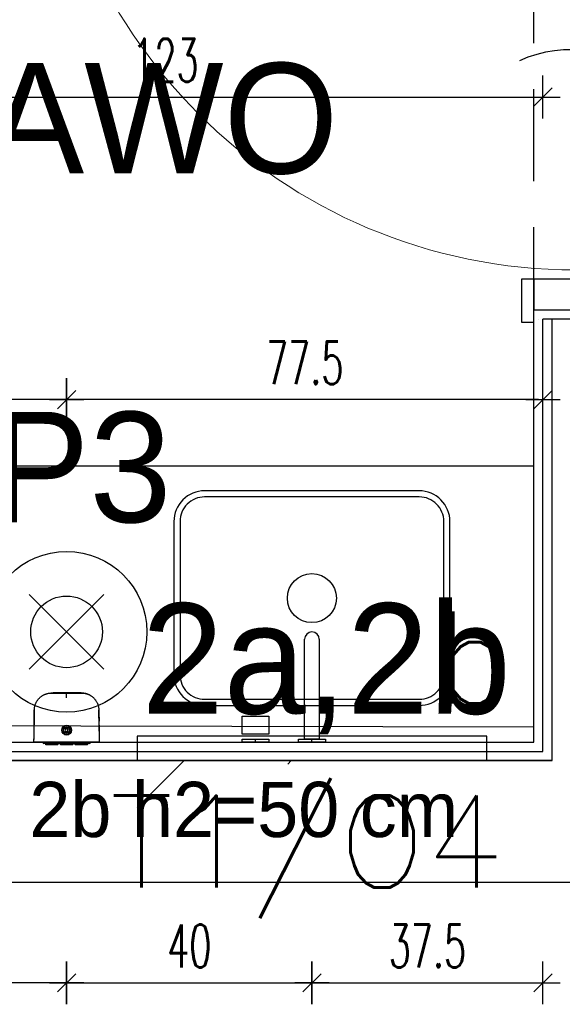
# Model space of a CAD drawing. Header units: centimetres. Extents: x -15121 to 30567, y -60641 to 0.
# Tile 216 of 256: x 10648 to 10736, y -25491 to -25331. Entities that reach past the tile are written whole.
import ezdxf
from ezdxf.enums import TextEntityAlignment as Align

# ---------------------------------------------------------------- set-up
doc = ezdxf.new("R2010")
doc.units = ezdxf.units.CM
doc.header["$LTSCALE"] = 60
doc.linetypes.add('( Dashed )', pattern=[0.75, 0.5, -0.25])
for name, color, linetype in [('A-----SZ', 8, 'Continuous'), ('AIKA lampy i wyłaczniki2', 150, 'Continuous'), ('AIKA lampy sanitariaty', 3, 'Continuous'), ('AIKA sanitariaty', 7, 'Continuous'), ('AIKA TYNK', 5, 'Continuous'), ('AIKA widoki wymiarowanie', 7, 'Continuous'), ('AIKA widokowe', 7, 'Continuous'), ('AIKA wymiarowanie gnaizdka rzut lobby', 7, 'Continuous'), ('AIKA ŚCIANA', 8, 'Continuous'), ('E_Oświetlenie - Numer obwodu', 1, 'Continuous'), ('E_Oświetlenie - Opis', 4, 'Continuous')]:
    doc.layers.add(name, color=color, linetype=linetype)
doc.layers.add('opisy', color=1, linetype='Continuous', lineweight=15)
doc.styles.add('SIMPLEX', font='simplex', dxfattribs={"width": 0.85})
doc.styles.add('TableTextStyle', font='txt')
doc.styles.add('wymiar', font='txt.shx', dxfattribs={"width": 0.6})
doc.dimstyles.new('Dwudziestka', dxfattribs={"dimtxt": 7, "dimasz": 0.7, "dimexe": 5, "dimexo": 0, "dimgap": 2.5, "dimtad": 1, "dimtoh": 1, "dimdec": 3, "dimrnd": 0.5, "dimdsep": 46, "dimtxsty": 'wymiar', "dimblk": 'znacznik', "dimcen": 0, "dimdle": 5, "dimse1": 1, "dimse2": 1, "dimclrd": 256, "dimclre": 256, "dimclrt": 256, "dimadec": 0, "dimazin": 0, "dimtfac": 0.4, "dimtdec": 3, "dimtix": 1, "dimtofl": 0, "dimtmove": 2, "dimatfit": 3, "dimldrblk": 'znacznik', "dimfxl": 1, "dimtolj": 1, "dimarcsym": 0})

# ---------------------------------------------------------------- blocks, each defined once
blk = doc.blocks.new('SL umywalka 45')
at = {"layer": 'AIKA sanitariaty'}
for points in [[(-17.5, -17.5), (17.5, -17.5, 0.414214), (22.5, -12.5), (22.5, 12.5, 0.414214), (17.5, 17.5), (-17.5, 17.5, 0.414214), (-22.5, 12.5), (-22.5, -12.5, 0.414214)], [(-17.5, -16.5), (17.5, -16.5, 0.414214), (21.5, -12.5), (21.5, 12.5, 0.414214), (17.5, 16.5), (-17.5, 16.5, 0.414214), (-21.5, 12.5), (-21.5, -12.5, 0.414214)]]:
    blk.add_lwpolyline(points, format="xyb", close=True, dxfattribs=at)
blk.add_circle((0, 0), 4, dxfattribs=at)
blk = doc.blocks.new('opis lamp')
at = {"layer": 'E_Oświetlenie - Numer obwodu', "style": 'SIMPLEX'}
blk.add_attdef('OBWÓD', text='', height=15, dxfattribs=at).set_placement((-9.46, -1.18), align=Align.CENTER)
at = {"layer": 'E_Oświetlenie - Opis', "style": 'SIMPLEX'}
blk.add_attdef('OPIS1', (55.72, 42.77), '', height=15, dxfattribs=at)
blk = doc.blocks.new('SL dozownik góra')
at = {"layer": 'AIKA widokowe'}
for p, q in [((-9.48, -0.03), (-9.48, 0.01)), ((-9.38, -0.03), (-9.38, 0.01)), ((-9.26, 0.01), (-9.37, 0.01)), ((-9.28, 0.21), (-8.58, 0.21)), ((-8.58, 0.11), (-9.28, 0.11)), ((-9.15, 0.11), (-9.15, -0.03)), ((-8.88, 0.45), (-8.88, 0.51)), ((-8.88, 0.51), (-6.38, 0.51)), ((-8.88, 0.45), (-8.88, 0.24)), ((-8.88, 0.21), (-8.88, 0.24)), ((-8.83, -0.03), (-8.83, 0.11)), ((-8.58, 0.21), (-8.48, 0.21)), ((-8.48, 0.11), (-8.58, 0.11)), ((-8.48, 0.21), (-8.38, 0.21)), ((-8.48, 0.11), (-8.48, 0.21)), ((-8.38, 0.11), (-8.48, 0.11)), ((-8.38, 0.21), (-6.58, 0.21)), ((-8.38, 0.11), (-6.58, 0.11)), ((-6.63, 0.11), (-6.63, -0.04)), ((-6.63, 0.11), (-6.63, 0.11)), ((-6.58, 0.21), (-6.48, 0.21)), ((-6.48, 0.11), (-6.58, 0.11)), ((-6.48, 0.21), (-6.38, 0.21)), ((-6.48, 0.21), (-6.48, 0.11)), ((-6.38, 0.11), (-6.48, 0.11)), ((-6.38, 0.51), (-6.38, 0.45)), ((-6.38, 0.45), (-6.38, 0.24)), ((-6.38, 0.24), (-6.38, 0.21)), ((-6.38, 0.21), (-5.75, 0.21)), ((-5.75, 0.11), (-6.38, 0.11)), ((-6.13, 0.11), (-6.13, 0.1)), ((-6.13, 0.11), (-6.13, 0.11)), ((-6.13, 0.1), (-5.72, 0.1)), ((-5.88, 0.45), (-5.88, 0.51)), ((-5.88, 0.51), (-3.38, 0.51)), ((-5.88, 0.45), (-5.88, 0.24)), ((-5.88, 0.21), (-5.88, 0.24)), ((-3.63, 0.21), (-5.75, 0.21)), ((-5.68, 0.08), (-5.57, -0.03)), ((-5.43, -0.03), (-5.61, 0.15)), ((-4.71, 0.11), (-5.57, 0.11)), ((-5.56, 0.1), (-4.93, 0.1)), ((-4.93, 0.1), (-4.93, 0.11)), ((-4.93, 0.11), (-4.93, 0.11)), ((-4.66, 0.16), (-4.85, -0.03)), ((-3.63, 0.11), (-4.31, 0.11)), ((-3.13, 0.1), (-4.3, 0.1)), ((-3.63, 0.21), (-3.43, 0.21)), ((-3.43, 0.11), (-3.63, 0.11)), ((-3.43, 0.21), (-3.23, 0.21)), ((-3.43, 0.11), (-3.43, 0.21)), ((-3.23, 0.11), (-3.43, 0.11)), ((-3.38, 0.51), (-3.38, 0.45)), ((-3.38, 0.45), (-3.38, 0.24)), ((-3.38, 0.24), (-3.38, 0.21)), ((-3.23, 0.21), (-2.88, 0.21)), ((-2.88, 0.11), (-3.23, 0.11)), ((-3.13, 0.11), (-3.13, 0.1)), ((-3.13, 0.11), (-3.13, 0.11)), ((-2.88, 0.45), (-2.88, 0.51)), ((-2.88, 0.51), (-0.38, 0.51)), ((-2.88, 0.45), (-2.88, 0.24)), ((-2.88, 0.21), (-2.88, 0.24)), ((-2.88, 0.21), (-2.78, 0.21)), ((-2.88, 0.11), (-2.78, 0.11)), ((-2.78, 0.21), (-2.68, 0.21)), ((-2.78, 0.21), (-2.78, 0.11)), ((-2.78, 0.11), (-2.68, 0.11)), ((-0.88, 0.21), (-2.68, 0.21)), ((-0.88, 0.11), (-2.68, 0.11)), ((-2.63, 0.11), (-2.63, -0.04)), ((-2.63, 0.11), (-2.63, 0.11)), ((-0.88, 0.21), (-0.78, 0.21)), ((-0.88, 0.11), (-0.78, 0.11)), ((-0.78, 0.21), (-0.68, 0.21)), ((-0.78, 0.11), (-0.78, 0.21)), ((-0.78, 0.11), (-0.68, 0.11)), ((-0.68, 0.21), (0.02, 0.21)), ((0.02, 0.11), (-0.68, 0.11)), ((-0.43, 0.11), (-0.43, -0.03)), ((-0.38, 0.51), (-0.38, 0.45)), ((-0.38, 0.45), (-0.38, 0.24)), ((-0.38, 0.24), (-0.38, 0.21)), ((-0.11, 0.11), (-0.11, -0.03)), ((0.11, 0.01), (0, 0.01)), ((0.12, 0.01), (0.12, -0.03)), ((0.22, 0.01), (0.22, -0.03)), ((-4.75, -2.24), (-4.75, -2.09)), ((-4.5, -2.09), (-4.75, -2.09)), ((-4.75, -2.26), (-4.75, -2.24)), ((-4.75, -2.73), (-4.75, -2.71)), ((-4.75, -2.89), (-4.75, -2.73)), ((-4.5, -2.89), (-4.75, -2.89)), ((-4.5, -2.24), (-4.5, -2.09)), ((-4.5, -2.24), (-4.5, -2.26)), ((-4.5, -2.71), (-4.5, -2.73)), ((-4.5, -2.89), (-4.5, -2.73)), ((-11.26, -4.31), (-11.26, -4.31)), ((-11.24, -5.15), (-11.24, -5.15)), ((1.98, -5.15), (1.98, -5.15)), ((2, -4.31), (2, -4.31)), ((-11.21, -6.37), (-11.21, -6.52)), ((-11.21, -6.38), (-11.21, -6.5))]:
    blk.add_line(p, q, dxfattribs=at)
for radius in [1, 0.9, 0.625, 0.575]:
    blk.add_circle((-4.63, -2.49), radius, dxfattribs=at)
for centre, radius, start, end in [((-9.28, 0.01), 0.2, 90, 180), ((-9.28, 0.01), 0.1, 90, 180), ((-9.37, 0), 0.009, 90, 180), ((-9.26, 0), 0.009, 0, 90), ((-5.75, 0.01), 0.2, 45, 90), ((-5.75, 0.01), 0.1, 45, 90), ((-4.59, 0.09), 0.1, 85.8328, 135), ((-4.63, -0.46), 0.65, 42.186, 85.8328), ((0, 0), 0.009, 90, 180), ((0.02, 0.01), 0.2, 0, 90), ((0.02, 0.01), 0.1, 0, 90), ((0.11, 0), 0.009, 0, 90), ((-4.63, -2.49), 0.275, 117.0357, 242.9643), ((-4.63, -2.49), 0.256, 60.7941, 119.2059), ((-4.63, -2.49), 0.256, 240.7941, 299.2059), ((-4.63, -2.49), 0.275, 297.0357, 62.9643), ((-11.24, -4.31), 0.02, 182.1155, 232.6601), ((-11.22, -5.15), 0.02, 141.303, 181.3577), ((1.96, -5.15), 0.02, 358.8409, 39.0533), ((1.98, -4.31), 0.02, 307.0927, 359.643), ((-7.68, -6.49), 3.52, 180.5, 180.9111), ((-1.57, -6.49), 3.52, 356.2472, 359.5), ((-1.57, -6.49), 3.52, 356.0961, 359.4538)]:
    blk.add_arc(centre, radius, start, end, dxfattribs=at)
for points, degree in [([(-11.35, -0.03), (-11.35, -0.03), (-11.27, -0.03)], 2), ([(-10.88, -0.04), (-11.01, -0.03), (-11.13, -0.03), (-11.26, -0.03)], 3), ([(-10.29, -0.03), (-7.46, -0.03), (-4.63, -0.03)], 2), ([(-4.63, -0.03), (-1.8, -0.03), (1.03, -0.03)], 2), ([(2, -0.03), (1.87, -0.03), (1.75, -0.03), (1.63, -0.04)], 3), ([(2.02, -0.03), (2.09, -0.03), (2.09, -0.03)], 2), ([(-0.02, -9.7), (0, -9.69), (0.01, -9.69), (0.03, -9.68)], 3)]:
    blk.add_open_spline(points, degree=degree, dxfattribs=at)
for points, knots in [([(-11.35, -0.03), (-11.35, -0.27), (-11.33, -0.75), (-11.32, -1.44), (-11.31, -2.07), (-11.29, -2.65), (-11.28, -3.16), (-11.27, -3.62), (-11.26, -4), (-11.26, -4.22), (-11.26, -4.31)], [0, 0, 0, 0, 0.174298, 0.335211, 0.482738, 0.616879, 0.737634, 0.845004, 0.938988, 1, 1, 1, 1]), ([(-11.27, -0.03), (-11.27, -0.03), (-11.27, -0.03), (-11.26, -0.03), (-11.26, -0.03), (-11.25, -0.03), (-11.24, -0.03), (-11.22, -0.03), (-11.22, -0.03), (-11.21, -0.03), (-11.2, -0.03), (-11.18, -0.03), (-11.17, -0.03), (-11.14, -0.03), (-11.12, -0.03), (-11.09, -0.03), (-11.07, -0.03), (-11.04, -0.03), (-11.04, -0.03), (-11.03, -0.03), (-11.01, -0.03), (-10.99, -0.03), (-10.96, -0.03), (-10.91, -0.03), (-10.86, -0.03), (-10.82, -0.03), (-10.81, -0.03), (-10.79, -0.03), (-10.78, -0.03), (-10.77, -0.03), (-10.76, -0.03), (-10.73, -0.03), (-10.7, -0.03), (-10.64, -0.03), (-10.61, -0.03), (-10.55, -0.03), (-10.52, -0.03), (-10.48, -0.03), (-10.47, -0.03), (-10.45, -0.03), (-10.43, -0.03), (-10.4, -0.03), (-10.36, -0.03), (-10.32, -0.03), (-10.29, -0.03)], [0, 0, 0, 0, 0.0625, 0.0625, 0.125, 0.125, 0.1875, 0.1875, 0.21875, 0.21875, 0.25, 0.25, 0.3125, 0.3125, 0.375, 0.375, 0.4375, 0.4375, 0.453125, 0.453125, 0.46875, 0.5, 0.5, 0.5625, 0.625, 0.625, 0.65625, 0.65625, 0.671875, 0.671875, 0.6875, 0.6875, 0.75, 0.75, 0.8125, 0.8125, 0.875, 0.875, 0.890625, 0.890625, 0.90625, 0.9375, 0.9375, 1, 1, 1, 1]), ([(-4.63, -10.06), (-5.26, -10.06), (-5.9, -10.06), (-6.69, -10.06), (-6.93, -10.06), (-7.21, -10.06), (-7.33, -10.06), (-7.41, -10.06), (-7.45, -10.06), (-7.53, -10.06), (-7.59, -10.06), (-7.65, -10.06), (-7.68, -10.06), (-7.7, -10.06), (-7.76, -10.06), (-7.8, -10.05), (-7.86, -10.05), (-7.88, -10.05), (-7.92, -10.05), (-7.94, -10.05), (-8.04, -10.04), (-8.12, -10.03), (-8.28, -10.01), (-8.35, -10), (-8.47, -9.97), (-8.51, -9.96), (-8.57, -9.95), (-8.58, -9.94), (-8.62, -9.93), (-8.64, -9.93), (-8.74, -9.9), (-8.81, -9.88), (-8.96, -9.82), (-9.03, -9.79), (-9.18, -9.73), (-9.25, -9.7), (-9.39, -9.63), (-9.46, -9.59), (-9.56, -9.53), (-9.59, -9.5), (-9.64, -9.47), (-9.66, -9.46), (-9.69, -9.44), (-9.71, -9.43), (-9.79, -9.37), (-9.85, -9.32), (-9.97, -9.22), (-10.03, -9.17), (-10.15, -9.07), (-10.2, -9.01), (-10.31, -8.9), (-10.36, -8.84), (-10.44, -8.74), (-10.46, -8.71), (-10.49, -8.67), (-10.5, -8.67), (-10.51, -8.65), (-10.53, -8.63), (-10.54, -8.6), (-10.6, -8.52), (-10.64, -8.46), (-10.73, -8.32), (-10.8, -8.19), (-10.87, -8.04), (-10.94, -7.9), (-10.97, -7.83), (-11.01, -7.72), (-11.02, -7.68), (-11.03, -7.63), (-11.04, -7.62), (-11.04, -7.6), (-11.05, -7.58), (-11.06, -7.55), (-11.09, -7.45), (-11.11, -7.38), (-11.14, -7.22), (-11.15, -7.15), (-11.18, -6.99), (-11.19, -6.91), (-11.2, -6.8), (-11.2, -6.76), (-11.2, -6.7), (-11.2, -6.68), (-11.2, -6.64), (-11.2, -6.62), (-11.2, -6.58), (-11.2, -6.56), (-11.21, -6.52), (-11.21, -6.49), (-11.21, -6.45), (-11.21, -6.41), (-11.21, -6.39), (-11.21, -6.33), (-11.21, -6.29), (-11.21, -6.21), (-11.21, -6.17), (-11.21, -5.98), (-11.21, -5.82), (-11.22, -5.04), (-11.23, -4.41), (-11.24, -3.16), (-11.25, -2.53), (-11.26, -1.28), (-11.27, -0.65), (-11.27, -0.03)], [0, 0, 0, 0, 0.125, 0.125, 0.15625, 0.171875, 0.179687, 0.179687, 0.1875, 0.1875, 0.195312, 0.199219, 0.199219, 0.203125, 0.203125, 0.210937, 0.210937, 0.214844, 0.214844, 0.21875, 0.21875, 0.234375, 0.234375, 0.25, 0.25, 0.257812, 0.257812, 0.261719, 0.261719, 0.265625, 0.265625, 0.28125, 0.28125, 0.296875, 0.296875, 0.3125, 0.3125, 0.328125, 0.328125, 0.335937, 0.335937, 0.339844, 0.339844, 0.34375, 0.34375, 0.359375, 0.359375, 0.375, 0.375, 0.390625, 0.390625, 0.40625, 0.40625, 0.414062, 0.414062, 0.416016, 0.416016, 0.417969, 0.421875, 0.421875, 0.4375, 0.4375, 0.453125, 0.46875, 0.46875, 0.484375, 0.484375, 0.492187, 0.492187, 0.494141, 0.494141, 0.496094, 0.5, 0.5, 0.515625, 0.515625, 0.53125, 0.53125, 0.546875, 0.546875, 0.554687, 0.554687, 0.558594, 0.558594, 0.5625, 0.5625, 0.566406, 0.566406, 0.570312, 0.574219, 0.574219, 0.578125, 0.578125, 0.585937, 0.585937, 0.59375, 0.59375, 0.625, 0.625, 0.75, 0.75, 0.875, 0.875, 1, 1, 1, 1]), ([(2.02, -0.03), (2.01, -0.65), (2, -1.28), (1.99, -2.53), (1.98, -3.16), (1.97, -4.41), (1.96, -5.04), (1.95, -5.82), (1.95, -5.98), (1.95, -6.17), (1.95, -6.21), (1.95, -6.29), (1.95, -6.33), (1.95, -6.39), (1.95, -6.41), (1.95, -6.45), (1.95, -6.49), (1.95, -6.52), (1.95, -6.56), (1.95, -6.58), (1.95, -6.62), (1.95, -6.64), (1.94, -6.68), (1.94, -6.7), (1.94, -6.76), (1.94, -6.8), (1.93, -6.91), (1.92, -6.99), (1.9, -7.15), (1.88, -7.22), (1.85, -7.38), (1.83, -7.45), (1.8, -7.55), (1.79, -7.58), (1.79, -7.6), (1.78, -7.62), (1.78, -7.63), (1.76, -7.68), (1.75, -7.72), (1.71, -7.83), (1.68, -7.9), (1.61, -8.04), (1.55, -8.19), (1.47, -8.32), (1.39, -8.46), (1.34, -8.52), (1.29, -8.6), (1.27, -8.63), (1.25, -8.65), (1.24, -8.67), (1.23, -8.67), (1.2, -8.71), (1.18, -8.74), (1.1, -8.84), (1.05, -8.9), (0.94, -9.01), (0.89, -9.07), (0.77, -9.17), (0.71, -9.22), (0.59, -9.32), (0.53, -9.37), (0.45, -9.43), (0.43, -9.44), (0.4, -9.46), (0.38, -9.47), (0.33, -9.5), (0.3, -9.53), (0.2, -9.59), (0.13, -9.63), (-0.01, -9.7), (-0.08, -9.73), (-0.22, -9.79), (-0.3, -9.82), (-0.45, -9.88), (-0.52, -9.9), (-0.62, -9.93), (-0.64, -9.93), (-0.67, -9.94), (-0.69, -9.95), (-0.75, -9.96), (-0.79, -9.97), (-0.91, -10), (-0.98, -10.01), (-1.14, -10.03), (-1.22, -10.04), (-1.32, -10.05), (-1.34, -10.05), (-1.38, -10.05), (-1.39, -10.05), (-1.45, -10.05), (-1.49, -10.06), (-1.55, -10.06), (-1.57, -10.06), (-1.61, -10.06), (-1.67, -10.06), (-1.73, -10.06), (-1.81, -10.06), (-1.85, -10.06), (-1.93, -10.06), (-2.05, -10.06), (-2.33, -10.06), (-2.57, -10.06), (-3.36, -10.06), (-3.99, -10.06), (-4.63, -10.06)], [0, 0, 0, 0, 0.125, 0.125, 0.25, 0.25, 0.375, 0.375, 0.40625, 0.40625, 0.414063, 0.414063, 0.421875, 0.421875, 0.425781, 0.425781, 0.429688, 0.433594, 0.433594, 0.4375, 0.4375, 0.441406, 0.441406, 0.445313, 0.445313, 0.453125, 0.453125, 0.46875, 0.46875, 0.484375, 0.484375, 0.5, 0.5, 0.503906, 0.505859, 0.505859, 0.507813, 0.507813, 0.515625, 0.515625, 0.53125, 0.53125, 0.546875, 0.5625, 0.5625, 0.578125, 0.578125, 0.582031, 0.583984, 0.583984, 0.585938, 0.585938, 0.59375, 0.59375, 0.609375, 0.609375, 0.625, 0.625, 0.640625, 0.640625, 0.65625, 0.65625, 0.660156, 0.660156, 0.664063, 0.664063, 0.671875, 0.671875, 0.6875, 0.6875, 0.703125, 0.703125, 0.71875, 0.71875, 0.734375, 0.734375, 0.738281, 0.738281, 0.742188, 0.742188, 0.75, 0.75, 0.765625, 0.765625, 0.78125, 0.78125, 0.785156, 0.785156, 0.789063, 0.789063, 0.796875, 0.796875, 0.800781, 0.800781, 0.804688, 0.8125, 0.8125, 0.820313, 0.820313, 0.828125, 0.84375, 0.875, 0.875, 1, 1, 1, 1]), ([(1.03, -0.03), (1.07, -0.03), (1.1, -0.03), (1.15, -0.03), (1.17, -0.03), (1.19, -0.03), (1.21, -0.03), (1.22, -0.03), (1.26, -0.03), (1.29, -0.03), (1.35, -0.03), (1.38, -0.03), (1.44, -0.03), (1.47, -0.03), (1.5, -0.03), (1.51, -0.03), (1.52, -0.03), (1.53, -0.03), (1.55, -0.03), (1.56, -0.03), (1.6, -0.03), (1.66, -0.03), (1.7, -0.03), (1.74, -0.03), (1.75, -0.03), (1.77, -0.03), (1.78, -0.03), (1.78, -0.03), (1.81, -0.03), (1.83, -0.03), (1.86, -0.03), (1.88, -0.03), (1.91, -0.03), (1.93, -0.03), (1.94, -0.03), (1.95, -0.03), (1.96, -0.03), (1.97, -0.03), (1.98, -0.03), (1.99, -0.03), (2, -0.03), (2.01, -0.03), (2.01, -0.03), (2.02, -0.03), (2.02, -0.03)], [0, 0, 0, 0, 0.0625, 0.0625, 0.09375, 0.109375, 0.109375, 0.125, 0.125, 0.1875, 0.1875, 0.25, 0.25, 0.3125, 0.3125, 0.328125, 0.328125, 0.34375, 0.34375, 0.375, 0.375, 0.4375, 0.5, 0.5, 0.53125, 0.546875, 0.546875, 0.5625, 0.5625, 0.625, 0.625, 0.6875, 0.6875, 0.75, 0.75, 0.78125, 0.78125, 0.8125, 0.8125, 0.875, 0.875, 0.9375, 0.9375, 1, 1, 1, 1]), ([(2, -4.31), (2, -4.28), (2, -4.08), (2.01, -3.68), (2.02, -3.07), (2.04, -2.41), (2.06, -1.67), (2.07, -0.87), (2.09, -0.32), (2.09, -0.03)], [0, 0, 0, 0, 0.017073, 0.142038, 0.282546, 0.438596, 0.610188, 0.797323, 1, 1, 1, 1]), ([(-11.25, -4.31), (-11.25, -4.31), (-11.25, -4.31), (-11.25, -4.31), (-11.25, -4.31), (-11.25, -4.31), (-11.25, -4.31), (-11.25, -4.31), (-11.25, -4.32), (-11.25, -4.32), (-11.25, -4.33), (-11.25, -4.34), (-11.25, -4.34), (-11.25, -4.35), (-11.25, -4.35), (-11.25, -4.36), (-11.25, -4.38), (-11.25, -4.39), (-11.25, -4.41), (-11.25, -4.41), (-11.24, -4.42), (-11.24, -4.42), (-11.24, -4.43), (-11.24, -4.44), (-11.24, -4.45), (-11.24, -4.47), (-11.24, -4.49), (-11.24, -4.52), (-11.24, -4.53), (-11.24, -4.53), (-11.24, -4.54), (-11.24, -4.54), (-11.24, -4.55), (-11.24, -4.56), (-11.24, -4.58), (-11.24, -4.6), (-11.24, -4.63), (-11.24, -4.65), (-11.24, -4.66), (-11.24, -4.67), (-11.24, -4.68), (-11.24, -4.68), (-11.24, -4.7), (-11.24, -4.71), (-11.24, -4.74), (-11.24, -4.75), (-11.24, -4.78), (-11.24, -4.79), (-11.24, -4.82), (-11.24, -4.82), (-11.24, -4.84), (-11.24, -4.84), (-11.24, -4.86), (-11.24, -4.89), (-11.24, -4.91), (-11.23, -4.93), (-11.23, -4.94), (-11.23, -4.95), (-11.23, -4.95), (-11.23, -4.95), (-11.23, -4.97), (-11.23, -4.99), (-11.23, -5.01), (-11.23, -5.03), (-11.23, -5.04), (-11.23, -5.05), (-11.23, -5.06), (-11.23, -5.06), (-11.23, -5.07), (-11.23, -5.07), (-11.23, -5.08), (-11.23, -5.1), (-11.23, -5.11), (-11.23, -5.12), (-11.23, -5.12), (-11.23, -5.12), (-11.23, -5.12), (-11.23, -5.13), (-11.23, -5.13), (-11.23, -5.13), (-11.23, -5.14), (-11.23, -5.14), (-11.23, -5.15), (-11.23, -5.15), (-11.23, -5.15)], [0, 0, 0, 0, 0.03125, 0.03125, 0.039062, 0.039062, 0.046875, 0.0625, 0.0625, 0.09375, 0.125, 0.125, 0.140625, 0.140625, 0.15625, 0.15625, 0.1875, 0.21875, 0.21875, 0.234375, 0.242187, 0.242187, 0.25, 0.25, 0.28125, 0.28125, 0.3125, 0.34375, 0.34375, 0.351562, 0.351562, 0.359375, 0.359375, 0.375, 0.375, 0.40625, 0.4375, 0.4375, 0.453125, 0.460937, 0.460937, 0.46875, 0.46875, 0.5, 0.5, 0.53125, 0.53125, 0.5625, 0.5625, 0.578125, 0.578125, 0.59375, 0.59375, 0.625, 0.65625, 0.65625, 0.671875, 0.671875, 0.679687, 0.679687, 0.6875, 0.71875, 0.75, 0.75, 0.78125, 0.78125, 0.789062, 0.789062, 0.796875, 0.8125, 0.8125, 0.84375, 0.875, 0.875, 0.890625, 0.890625, 0.898437, 0.898437, 0.90625, 0.90625, 0.9375, 0.96875, 0.96875, 1, 1, 1, 1]), ([(-11.24, -5.15), (-11.24, -5.15), (-11.24, -5.15), (-11.24, -5.14), (-11.24, -5.14), (-11.24, -5.14), (-11.24, -5.14), (-11.24, -5.14), (-11.24, -5.14), (-11.24, -5.13), (-11.24, -5.12), (-11.24, -5.11), (-11.24, -5.11), (-11.24, -5.1), (-11.24, -5.1), (-11.24, -5.09), (-11.24, -5.08), (-11.24, -5.06), (-11.24, -5.05), (-11.24, -5.04), (-11.24, -5.03), (-11.24, -5.03), (-11.24, -5.03), (-11.24, -5.01), (-11.24, -5), (-11.24, -4.98), (-11.24, -4.96), (-11.24, -4.94), (-11.24, -4.92), (-11.24, -4.92), (-11.24, -4.91), (-11.24, -4.91), (-11.24, -4.9), (-11.24, -4.89), (-11.24, -4.87), (-11.24, -4.85), (-11.24, -4.82), (-11.24, -4.8), (-11.24, -4.79), (-11.24, -4.78), (-11.24, -4.77), (-11.24, -4.77), (-11.24, -4.75), (-11.24, -4.74), (-11.25, -4.71), (-11.25, -4.7), (-11.25, -4.67), (-11.25, -4.66), (-11.25, -4.64), (-11.25, -4.63), (-11.25, -4.62), (-11.25, -4.61), (-11.25, -4.59), (-11.25, -4.57), (-11.25, -4.54), (-11.25, -4.52), (-11.25, -4.52), (-11.25, -4.51), (-11.25, -4.5), (-11.25, -4.5), (-11.25, -4.48), (-11.25, -4.46), (-11.25, -4.44), (-11.25, -4.42), (-11.25, -4.41), (-11.25, -4.4), (-11.25, -4.4), (-11.25, -4.39), (-11.25, -4.39), (-11.25, -4.38), (-11.25, -4.37), (-11.25, -4.36), (-11.25, -4.34), (-11.25, -4.34), (-11.25, -4.33), (-11.25, -4.33), (-11.25, -4.33), (-11.25, -4.33), (-11.25, -4.33), (-11.25, -4.32), (-11.25, -4.31), (-11.25, -4.31), (-11.25, -4.31), (-11.25, -4.31), (-11.25, -4.31)], [0, 0, 0, 0, 0.023159, 0.023159, 0.031037, 0.031037, 0.038915, 0.05467, 0.05467, 0.086181, 0.117692, 0.117692, 0.133448, 0.133448, 0.149203, 0.149203, 0.180714, 0.212225, 0.212225, 0.227981, 0.235858, 0.235858, 0.243736, 0.243736, 0.275247, 0.275247, 0.306758, 0.338269, 0.338269, 0.346147, 0.346147, 0.354025, 0.354025, 0.36978, 0.36978, 0.401291, 0.432802, 0.432802, 0.448558, 0.456435, 0.456435, 0.464313, 0.464313, 0.495824, 0.495824, 0.527335, 0.527335, 0.558846, 0.558846, 0.574602, 0.574602, 0.590357, 0.590357, 0.621868, 0.653379, 0.653379, 0.669135, 0.669135, 0.677012, 0.677012, 0.68489, 0.716401, 0.747912, 0.747912, 0.779423, 0.779423, 0.787301, 0.787301, 0.795179, 0.810934, 0.810934, 0.842445, 0.873956, 0.873956, 0.889712, 0.889712, 0.897589, 0.897589, 0.905467, 0.905467, 0.936978, 0.968489, 0.968489, 1, 1, 1, 1]), ([(-11.24, -5.15), (-11.24, -5.15), (-11.24, -5.18), (-11.23, -5.23), (-11.23, -5.29), (-11.23, -5.35), (-11.23, -5.43), (-11.23, -5.52), (-11.23, -5.6), (-11.22, -5.68), (-11.22, -5.77), (-11.22, -5.85), (-11.22, -5.93), (-11.22, -6.01), (-11.22, -6.08), (-11.21, -6.15), (-11.21, -6.22), (-11.21, -6.28), (-11.21, -6.34), (-11.21, -6.4), (-11.21, -6.45), (-11.21, -6.5), (-11.21, -6.55), (-11.2, -6.58), (-11.2, -6.61), (-11.2, -6.62)], [0, 0, 0, 0, 0.001486, 0.007177, 0.011069, 0.015278, 0.025345, 0.038385, 0.054841, 0.074931, 0.098773, 0.130706, 0.167697, 0.209788, 0.257008, 0.309376, 0.366907, 0.429612, 0.497499, 0.570576, 0.648846, 0.732314, 0.820984, 0.914859, 1, 1, 1, 1]), ([(1.95, -6.62), (1.95, -6.62), (1.95, -6.61), (1.95, -6.6), (1.95, -6.58), (1.95, -6.56), (1.95, -6.55), (1.95, -6.53), (1.95, -6.5), (1.95, -6.48), (1.95, -6.46), (1.95, -6.43), (1.95, -6.4), (1.95, -6.37), (1.95, -6.34), (1.95, -6.31), (1.95, -6.28), (1.95, -6.24), (1.95, -6.21), (1.96, -6.18), (1.96, -6.16), (1.96, -6.14), (1.96, -6.13), (1.96, -6.11), (1.96, -6.08), (1.96, -6.02), (1.96, -5.94), (1.96, -5.83), (1.97, -5.66), (1.97, -5.43), (1.98, -5.24), (1.98, -5.15)], [0, 0, 0, 0, 0.083134, 0.174265, 0.26017, 0.340849, 0.416304, 0.486534, 0.551541, 0.611325, 0.665887, 0.71523, 0.759355, 0.798265, 0.831967, 0.860466, 0.881145, 0.897866, 0.910656, 0.919582, 0.922656, 0.924885, 0.92574, 0.92648, 0.928779, 0.933035, 0.939253, 0.947434, 0.957578, 0.977893, 1, 1, 1, 1]), ([(1.97, -5.15), (1.97, -5.15), (1.97, -5.15), (1.97, -5.14), (1.97, -5.14), (1.97, -5.13), (1.97, -5.13), (1.97, -5.13), (1.97, -5.12), (1.97, -5.12), (1.97, -5.12), (1.97, -5.12), (1.97, -5.11), (1.97, -5.1), (1.97, -5.08), (1.97, -5.07), (1.97, -5.07), (1.97, -5.06), (1.97, -5.06), (1.97, -5.05), (1.98, -5.04), (1.98, -5.03), (1.98, -5.01), (1.98, -4.99), (1.98, -4.97), (1.98, -4.95), (1.98, -4.95), (1.98, -4.95), (1.98, -4.94), (1.98, -4.93), (1.98, -4.91), (1.98, -4.89), (1.98, -4.86), (1.98, -4.84), (1.98, -4.84), (1.98, -4.82), (1.98, -4.82), (1.98, -4.79), (1.98, -4.78), (1.98, -4.75), (1.98, -4.74), (1.98, -4.71), (1.98, -4.7), (1.98, -4.68), (1.98, -4.68), (1.98, -4.67), (1.98, -4.66), (1.98, -4.65), (1.98, -4.63), (1.98, -4.6), (1.98, -4.58), (1.98, -4.56), (1.98, -4.55), (1.98, -4.54), (1.98, -4.54), (1.98, -4.53), (1.98, -4.53), (1.98, -4.52), (1.99, -4.49), (1.99, -4.47), (1.99, -4.45), (1.99, -4.44), (1.99, -4.43), (1.99, -4.42), (1.99, -4.42), (1.99, -4.41), (1.99, -4.41), (1.99, -4.39), (1.99, -4.38), (1.99, -4.36), (1.99, -4.35), (1.99, -4.35), (1.99, -4.34), (1.99, -4.34), (1.99, -4.33), (1.99, -4.32), (1.99, -4.32), (1.99, -4.31), (1.99, -4.31), (1.99, -4.31), (1.99, -4.31), (1.99, -4.31), (1.99, -4.31), (1.99, -4.31), (1.99, -4.31)], [0, 0, 0, 0, 0.03125, 0.03125, 0.0625, 0.09375, 0.09375, 0.101563, 0.101563, 0.109375, 0.109375, 0.125, 0.125, 0.15625, 0.1875, 0.1875, 0.203125, 0.210938, 0.210938, 0.21875, 0.21875, 0.25, 0.25, 0.28125, 0.3125, 0.320313, 0.320313, 0.328125, 0.328125, 0.34375, 0.34375, 0.375, 0.40625, 0.40625, 0.421875, 0.421875, 0.4375, 0.4375, 0.46875, 0.46875, 0.5, 0.5, 0.53125, 0.53125, 0.539063, 0.539063, 0.546875, 0.5625, 0.5625, 0.59375, 0.625, 0.625, 0.640625, 0.640625, 0.648438, 0.648438, 0.65625, 0.65625, 0.6875, 0.71875, 0.71875, 0.75, 0.75, 0.757813, 0.757813, 0.765625, 0.78125, 0.78125, 0.8125, 0.84375, 0.84375, 0.859375, 0.859375, 0.875, 0.875, 0.90625, 0.9375, 0.9375, 0.953125, 0.960938, 0.960938, 0.96875, 0.96875, 1, 1, 1, 1]), ([(2, -4.31), (2, -4.31), (2, -4.31), (2, -4.31), (2, -4.31), (2, -4.32), (2, -4.33), (2, -4.33), (2, -4.33), (2, -4.33), (2, -4.33), (2, -4.34), (2, -4.34), (2, -4.36), (1.99, -4.37), (1.99, -4.38), (1.99, -4.39), (1.99, -4.39), (1.99, -4.4), (1.99, -4.4), (1.99, -4.41), (1.99, -4.42), (1.99, -4.44), (1.99, -4.46), (1.99, -4.48), (1.99, -4.5), (1.99, -4.5), (1.99, -4.51), (1.99, -4.52), (1.99, -4.52), (1.99, -4.54), (1.99, -4.57), (1.99, -4.59), (1.99, -4.61), (1.99, -4.62), (1.99, -4.63), (1.99, -4.64), (1.99, -4.66), (1.99, -4.67), (1.99, -4.7), (1.99, -4.71), (1.99, -4.74), (1.99, -4.75), (1.99, -4.77), (1.99, -4.77), (1.99, -4.78), (1.99, -4.79), (1.99, -4.8), (1.98, -4.82), (1.98, -4.85), (1.98, -4.87), (1.98, -4.89), (1.98, -4.9), (1.98, -4.91), (1.98, -4.91), (1.98, -4.92), (1.98, -4.92), (1.98, -4.94), (1.98, -4.96), (1.98, -4.98), (1.98, -5), (1.98, -5.01), (1.98, -5.03), (1.98, -5.03), (1.98, -5.03), (1.98, -5.04), (1.98, -5.05), (1.98, -5.06), (1.98, -5.08), (1.98, -5.09), (1.98, -5.1), (1.98, -5.1), (1.98, -5.11), (1.98, -5.11), (1.98, -5.12), (1.98, -5.13), (1.98, -5.14), (1.98, -5.14), (1.98, -5.14), (1.98, -5.14), (1.98, -5.14), (1.98, -5.14), (1.98, -5.15), (1.98, -5.15), (1.98, -5.15)], [0, 0, 0, 0, 0.03178, 0.03178, 0.063561, 0.095341, 0.095341, 0.103286, 0.103286, 0.111231, 0.111231, 0.127121, 0.127121, 0.158902, 0.190682, 0.190682, 0.206572, 0.214517, 0.214517, 0.222462, 0.222462, 0.254243, 0.254243, 0.286023, 0.317803, 0.325748, 0.325748, 0.333693, 0.333693, 0.349583, 0.349583, 0.381364, 0.413144, 0.413144, 0.429034, 0.429034, 0.444924, 0.444924, 0.476705, 0.476705, 0.508485, 0.508485, 0.540265, 0.540265, 0.54821, 0.54821, 0.556156, 0.572046, 0.572046, 0.603826, 0.635606, 0.635606, 0.651496, 0.651496, 0.659442, 0.659442, 0.667387, 0.667387, 0.699167, 0.730947, 0.730947, 0.762728, 0.762728, 0.770673, 0.770673, 0.778618, 0.794508, 0.794508, 0.826288, 0.858069, 0.858069, 0.873959, 0.873959, 0.889849, 0.889849, 0.921629, 0.953409, 0.953409, 0.9693, 0.977245, 0.977245, 0.98519, 0.98519, 1, 1, 1, 1]), ([(-9.29, -9.68), (-9.17, -9.74), (-8.93, -9.84), (-8.56, -9.96), (-8.17, -10.03), (-7.78, -10.06), (-7.38, -10.07), (-6.33, -10.1), (-5.42, -10.12), (-4.63, -10.12)], [0, 0, 0, 0, 0.083303, 0.166609, 0.249917, 0.333224, 0.416576, 0.499923, 1, 1, 1, 1]), ([(-4.63, -9.07), (-4.63, -9.1), (-4.63, -9.14), (-4.63, -9.2), (-4.63, -9.23), (-4.63, -9.3), (-4.63, -9.33), (-4.63, -9.37), (-4.63, -9.37), (-4.63, -9.39), (-4.63, -9.4), (-4.63, -9.42), (-4.63, -9.44), (-4.63, -9.48), (-4.63, -9.54), (-4.63, -9.59), (-4.63, -9.63), (-4.63, -9.65), (-4.63, -9.67), (-4.63, -9.68), (-4.63, -9.69), (-4.63, -9.69), (-4.63, -9.7), (-4.63, -9.72), (-4.63, -9.75), (-4.63, -9.79), (-4.63, -9.82), (-4.63, -9.86), (-4.63, -9.88), (-4.63, -9.9), (-4.63, -9.91), (-4.63, -9.91), (-4.63, -9.92), (-4.63, -9.92), (-4.63, -9.93), (-4.63, -9.94), (-4.63, -9.96), (-4.63, -9.99), (-4.63, -10.01), (-4.63, -10.02), (-4.63, -10.03), (-4.63, -10.03), (-4.63, -10.04), (-4.63, -10.04), (-4.63, -10.04), (-4.63, -10.05), (-4.63, -10.06), (-4.63, -10.06), (-4.63, -10.06)], [0, 0, 0, 0, 0.0625, 0.0625, 0.125, 0.125, 0.1875, 0.1875, 0.203125, 0.203125, 0.21875, 0.21875, 0.25, 0.25, 0.3125, 0.375, 0.375, 0.40625, 0.40625, 0.421875, 0.429687, 0.429687, 0.4375, 0.4375, 0.5, 0.5, 0.5625, 0.5625, 0.625, 0.625, 0.640625, 0.648438, 0.648438, 0.65625, 0.65625, 0.6875, 0.6875, 0.75, 0.8125, 0.8125, 0.84375, 0.84375, 0.859375, 0.859375, 0.875, 0.875, 0.9375, 1, 1, 1, 1]), ([(-4.63, -10.12), (-3.84, -10.12), (-2.92, -10.1), (-1.88, -10.07), (-1.6, -10.06), (-1.45, -10.05), (-1.44, -10.05)], [0, 0, 0, 0, 0.740066, 0.863413, 0.986765, 1, 1, 1, 1])]:
    blk.add_open_spline(points, degree=3, knots=knots, dxfattribs=at)
blk = doc.blocks.new('znacznik')
at = {"color": 0}
for points in [[(0, -5), (0, 5)], [(-4, 0), (4, 0)]]:
    blk.add_lwpolyline(points, dxfattribs=at)
at = {"color": 1}
blk.add_lwpolyline([(-2.12, -2.12), (2.12, 2.12)], dxfattribs=at)
blk = doc.blocks.new('*D6576')
at = {"layer": 'AIKA widoki wymiarowanie', "lineweight": -2, "transparency": 16777216}
blk.add_line((10610.45, -25343.19), (10732.13, -25343.19), dxfattribs=at)
at = {"layer": 'Defpoints', "color": 0, "transparency": 16777216}
for p in [(10732.83, -25343.19), (10609.75, -25359.89), (10732.83, -25379.39)]:
    blk.add_point(p, dxfattribs=at)
at = {"layer": 'AIKA widoki wymiarowanie', "lineweight": -2, "transparency": 16777216, "xscale": 0.7, "yscale": 0.7, "zscale": 0.7, "rotation": 180}
blk.add_blockref('znacznik', (10609.75, -25343.19), dxfattribs=at)
at = {"layer": 'AIKA widoki wymiarowanie', "lineweight": -2, "transparency": 16777216, "xscale": 0.7, "yscale": 0.7, "zscale": 0.7}
blk.add_blockref('znacznik', (10732.83, -25343.19), dxfattribs=at)
at = {"layer": 'AIKA widoki wymiarowanie', "transparency": 16777216, "insert": (10671.29, -25337.19), "char_height": 7, "attachment_point": 5, "style": 'wymiar'}
blk.add_mtext('\\A1;123', dxfattribs=at)
blk = doc.blocks.new('*D6579')
at = {"layer": 'AIKA widoki wymiarowanie', "lineweight": -2, "transparency": 16777216}
blk.add_line((10732.13, -25392.52), (10655.87, -25392.52), dxfattribs=at)
at = {"layer": 'Defpoints', "color": 0, "transparency": 16777216}
for p in [(10655.17, -25392.52), (10732.83, -25424.37), (10655.17, -25430.39)]:
    blk.add_point(p, dxfattribs=at)
at = {"layer": 'AIKA widoki wymiarowanie', "lineweight": -2, "transparency": 16777216, "xscale": 0.7, "yscale": 0.7, "zscale": 0.7, "rotation": 180}
blk.add_blockref('znacznik', (10655.17, -25392.52), dxfattribs=at)
at = {"layer": 'AIKA widoki wymiarowanie', "lineweight": -2, "transparency": 16777216, "xscale": 0.7, "yscale": 0.7, "zscale": 0.7}
blk.add_blockref('znacznik', (10732.83, -25392.52), dxfattribs=at)
at = {"layer": 'AIKA widoki wymiarowanie', "transparency": 16777216, "insert": (10694, -25386.52), "char_height": 7, "attachment_point": 5, "style": 'wymiar'}
blk.add_mtext('\\A1;77.5', dxfattribs=at)
blk = doc.blocks.new('*D6580')
at = {"layer": 'AIKA widoki wymiarowanie', "lineweight": -2, "transparency": 16777216}
blk.add_line((10654.47, -25392.52), (10575.87, -25392.52), dxfattribs=at)
at = {"layer": 'Defpoints', "color": 0, "transparency": 16777216}
for p in [(10575.17, -25392.52), (10575.17, -25430.39), (10655.17, -25430.39)]:
    blk.add_point(p, dxfattribs=at)
at = {"layer": 'AIKA widoki wymiarowanie', "lineweight": -2, "transparency": 16777216, "xscale": 0.7, "yscale": 0.7, "zscale": 0.7, "rotation": 180}
blk.add_blockref('znacznik', (10575.17, -25392.52), dxfattribs=at)
at = {"layer": 'AIKA widoki wymiarowanie', "lineweight": -2, "transparency": 16777216, "xscale": 0.7, "yscale": 0.7, "zscale": 0.7}
blk.add_blockref('znacznik', (10655.17, -25392.52), dxfattribs=at)
at = {"layer": 'AIKA widoki wymiarowanie', "transparency": 16777216, "insert": (10615.17, -25386.52), "char_height": 7, "attachment_point": 5, "style": 'wymiar'}
blk.add_mtext('\\A1;80', dxfattribs=at)
blk = doc.blocks.new('*D6583')
at = {"layer": 'AIKA widoki wymiarowanie', "lineweight": -2, "transparency": 16777216}
blk.add_line((10655.87, -25487.61), (10694.47, -25487.61), dxfattribs=at)
at = {"layer": 'Defpoints', "color": 0, "transparency": 16777216}
for p in [(10655.17, -25430.39), (10695.17, -25441.39), (10695.17, -25487.61)]:
    blk.add_point(p, dxfattribs=at)
at = {"layer": 'AIKA widoki wymiarowanie', "lineweight": -2, "transparency": 16777216, "xscale": 0.7, "yscale": 0.7, "zscale": 0.7, "rotation": 180}
blk.add_blockref('znacznik', (10655.17, -25487.61), dxfattribs=at)
at = {"layer": 'AIKA widoki wymiarowanie', "lineweight": -2, "transparency": 16777216, "xscale": 0.7, "yscale": 0.7, "zscale": 0.7}
blk.add_blockref('znacznik', (10695.17, -25487.61), dxfattribs=at)
at = {"layer": 'AIKA widoki wymiarowanie', "transparency": 16777216, "insert": (10675.17, -25481.61), "char_height": 7, "attachment_point": 5, "style": 'wymiar'}
blk.add_mtext('\\A1;40', dxfattribs=at)
blk = doc.blocks.new('*D6584')
at = {"layer": 'AIKA widoki wymiarowanie', "lineweight": -2, "transparency": 16777216}
blk.add_line((10695.87, -25487.61), (10732.13, -25487.61), dxfattribs=at)
at = {"layer": 'Defpoints', "color": 0, "transparency": 16777216}
for p in [(10695.17, -25441.39), (10732.83, -25449.89), (10732.83, -25487.61)]:
    blk.add_point(p, dxfattribs=at)
at = {"layer": 'AIKA widoki wymiarowanie', "lineweight": -2, "transparency": 16777216, "xscale": 0.7, "yscale": 0.7, "zscale": 0.7, "rotation": 180}
blk.add_blockref('znacznik', (10695.17, -25487.61), dxfattribs=at)
at = {"layer": 'AIKA widoki wymiarowanie', "lineweight": -2, "transparency": 16777216, "xscale": 0.7, "yscale": 0.7, "zscale": 0.7}
blk.add_blockref('znacznik', (10732.83, -25487.61), dxfattribs=at)
at = {"layer": 'AIKA widoki wymiarowanie', "transparency": 16777216, "insert": (10714, -25481.61), "char_height": 7, "attachment_point": 5, "style": 'wymiar'}
blk.add_mtext('\\A1;37.5', dxfattribs=at)
blk = doc.blocks.new('*D6597')
at = {"layer": 'AIKA widoki wymiarowanie', "lineweight": -2, "transparency": 16777216}
blk.add_line((10654.47, -25487.61), (10615.87, -25487.61), dxfattribs=at)
at = {"layer": 'Defpoints', "color": 0, "transparency": 16777216}
for p in [(10615.17, -25424.89), (10655.17, -25430.39), (10615.17, -25487.61)]:
    blk.add_point(p, dxfattribs=at)
at = {"layer": 'AIKA widoki wymiarowanie', "lineweight": -2, "transparency": 16777216, "xscale": 0.7, "yscale": 0.7, "zscale": 0.7, "rotation": 180}
blk.add_blockref('znacznik', (10615.17, -25487.61), dxfattribs=at)
at = {"layer": 'AIKA widoki wymiarowanie', "lineweight": -2, "transparency": 16777216, "xscale": 0.7, "yscale": 0.7, "zscale": 0.7}
blk.add_blockref('znacznik', (10655.17, -25487.61), dxfattribs=at)
at = {"layer": 'AIKA widoki wymiarowanie', "transparency": 16777216, "insert": (10635.17, -25481.61), "char_height": 7, "attachment_point": 5, "style": 'wymiar'}
blk.add_mtext('\\A1;40', dxfattribs=at)

msp = doc.modelspace()

# ---------------------------------------------------------------- linework, layer by layer
at = {"layer": 'A-----SZ'}
msp.add_line((10691.7854, -25451.3866), (10691.2293, -25451.9428), dxfattribs=at)
at = {"layer": 'AIKA lampy i wyłaczniki2'}
for p, q in [((10649.0936, -25424.3117), (10661.2407, -25436.4587)), ((10661.2407, -25424.3117), (10649.0936, -25436.4587))]:
    msp.add_line(p, q, dxfattribs=at)
for radius in [13.0972, 5.8413]:
    msp.add_circle((10655.1672, -25430.3852), radius, dxfattribs=at)
at = {"layer": 'AIKA lampy sanitariaty'}
msp.add_lwpolyline([(10509.6672, -25445.3866), (10731.3304, -25445.8966), (10731.3304, -25445.8966)], dxfattribs=at)
msp.add_lwpolyline([(10666.6672, -25451.3866), (10723.6672, -25451.3866), (10723.6672, -25447.3866), (10666.6672, -25447.3866)], close=True, dxfattribs=at)
at = {"layer": 'AIKA lampy sanitariaty', "color": 4}
msp.add_lwpolyline([(10535.1672, -25451.8966), (10551.4174, -25471.1857), (10747.0783, -25471.1857)], dxfattribs=at)
at = {"layer": 'AIKA sanitariaty'}
for p, q in [((10693.9672, -25447.8766), (10693.9672, -25431.5866)), ((10696.3672, -25431.5866), (10696.3672, -25447.8766)), ((10683.7672, -25447.0933), (10683.7672, -25444.1202)), ((10683.7672, -25444.1202), (10688.1672, -25444.1202)), ((10688.1672, -25444.1202), (10688.1672, -25447.0933)), ((10688.1672, -25447.0933), (10683.7672, -25447.0933)), ((10683.7672, -25448.3866), (10683.7672, -25447.8766)), ((10683.7672, -25447.8766), (10688.1672, -25447.8766)), ((10685.9672, -25448.3866), (10685.9672, -25447.8766)), ((10688.1672, -25447.8766), (10688.1672, -25448.3866)), ((10692.9672, -25448.3866), (10692.9672, -25447.8766)), ((10692.9672, -25447.8766), (10697.3672, -25447.8766)), ((10696.3672, -25447.8766), (10693.9672, -25447.8766)), ((10695.1672, -25448.3866), (10695.1672, -25447.8766)), ((10697.3672, -25447.8766), (10697.3672, -25448.3866)), ((10688.1672, -25448.3866), (10683.7672, -25448.3866)), ((10697.3672, -25448.3866), (10692.9672, -25448.3866))]:
    msp.add_line(p, q, dxfattribs=at)
msp.add_arc((10695.1672, -25431.5866), 1.2, 0, 180, dxfattribs=at)
at = {"layer": 'AIKA TYNK'}
for p, q in [((10747.8304, -25379.3866), (10732.8304, -25379.3866)), ((10732.8304, -25449.8866), (10732.8304, -25379.3866)), ((10508.1672, -25449.8866), (10732.8304, -25449.8866))]:
    msp.add_line(p, q, dxfattribs=at)
at = {"layer": 'AIKA widokowe', "linetype": '( Dashed )', "ltscale": 0.5}
msp.add_line((10731.3304, -25379.3866), (10731.3304, -25276.3866), dxfattribs=at)
at = {"layer": 'AIKA widokowe'}
for p, q in [((10731.3304, -25448.3866), (10731.3304, -25379.3866)), ((10509.6672, -25448.3866), (10731.3304, -25448.3866))]:
    msp.add_line(p, q, dxfattribs=at)
at = {"layer": 'AIKA widokowe', "color": 8}
msp.add_line((10731.3304, -25403.3866), (10488.1672, -25403.3866), dxfattribs=at)
at = {"layer": 'AIKA widokowe'}
for points in [[(10731.3304, -25379.8866), (10731.3304, -25372.8866), (10729.3319, -25372.8866), (10729.3319, -25379.8866)], [(10731.3304, -25372.8866), (10731.3304, -25377.8866), (10749.3304, -25377.8866), (10749.3304, -25372.8866)]]:
    msp.add_lwpolyline(points, close=True, dxfattribs=at)
msp.add_arc((10737.1519, -25354.5681), 19.0919, 44.090838, 115.316168, dxfattribs=at)
at = {"layer": 'AIKA wymiarowanie gnaizdka rzut lobby', "color": 8}
msp.add_lwpolyline([(10550.6671, -25268.3866), (10485.1672, -25268.3866), (10485.1672, -25431.3866), (10508.1672, -25431.3866), (10508.1672, -25451.3866), (10734.3304, -25451.3866), (10734.3304, -25379.3866)], dxfattribs=at)
at = {"layer": 'AIKA ŚCIANA'}
for p, q in [((10734.3304, -25451.3866), (10485.1672, -25451.3866)), ((10666.6671, -25459.0448), (10674.3253, -25451.3866))]:
    msp.add_line(p, q, dxfattribs=at)
at = {"layer": 'opisy'}
msp.add_line((10732.1672, -25379.3866), (10732.1672, -25379.3866), dxfattribs=at)
at = {"layer": 'opisy', "color": 5}
msp.add_line((10734.3304, -25379.3866), (10734.3304, -25451.3866), dxfattribs=at)
at = {"layer": 'opisy', "color": 1, "extrusion": (0, 0, -1)}
msp.add_arc((-10738.1672, -25284.3866), 87, 270, 0, dxfattribs=at)

# ---------------------------------------------------------------- block references
at = {"layer": 'AIKA lampy sanitariaty'}
ref = msp.add_blockref('opis lamp', (10672.2155, -25444.1119, 1), dxfattribs=at)
ref.add_attrib('OBWÓD', 'T1/O4', dxfattribs={"layer": 'E_Oświetlenie - Numer obwodu', "height": 15, "style": 'SIMPLEX'}).set_placement((10694.3718, -25472.0799, 1), align=Align.CENTER)
ref.add_attrib('OPIS1', 'b', (10715.6038, -25442.0589, 1), dxfattribs={"layer": 'E_Oświetlenie - Opis', "height": 15, "style": 'SIMPLEX'})
at = {"layer": 'AIKA widokowe', "color": 8}
msp.add_blockref('SL umywalka 45', (10695.1672, -25424.8866), dxfattribs=at)
at = {"layer": 'AIKA widokowe', "color": 6, "xscale": 0.8, "yscale": 0.8, "zscale": 0.8, "rotation": 180}
msp.add_blockref('SL dozownik góra', (10651.464, -25448.4074), dxfattribs=at)

# ---------------------------------------------------------------- texts
at = {"layer": 'AIKA lampy sanitariaty', "style": 'TableTextStyle'}
for s, p in [('AWO', (10641.9838, -25355.6378)), ('TYP3', (10612.0822, -25412.5136)), ('2a,2b', (10667.3923, -25443.7376))]:
    msp.add_text(s, height=18, dxfattribs=at).set_placement(p)
at = {"layer": 'AIKA lampy sanitariaty', "color": 4, "insert": (10553.0856, -25454.8404, 1), "char_height": 9, "width": 288.282567, "attachment_point": 1, "style": 'TableTextStyle'}
msp.add_mtext('led 2a h=150 cm, 2b h2=50 cm', dxfattribs=at)

# ---------------------------------------------------------------- dimensions: what is measured, and where the dimension line sits
at = {"layer": 'AIKA widoki wymiarowanie'}
for base, p1, p2, picture, middle in [((10732.8304, -25343.1877), (10609.7488, -25359.8866), (10732.8304, -25379.3866), '*D6576', (10671.2896, -25337.1877)), ((10575.1672, -25392.5229), (10655.1672, -25430.3852), (10575.1672, -25430.3852), '*D6580', (10615.1672, -25386.5229)), ((10655.1672, -25392.5229), (10732.8304, -25424.3729), (10655.1672, -25430.3852), '*D6579', (10693.9988, -25386.5229)), ((10615.1672, -25487.6125), (10655.1672, -25430.3852), (10615.1672, -25424.8866), '*D6597', (10635.1672, -25481.6125)), ((10695.1672, -25487.6125), (10655.1672, -25430.3852), (10695.1672, -25441.3866), '*D6583', (10675.1672, -25481.6125)), ((10732.8304, -25487.6125), (10695.1672, -25441.3866), (10732.8304, -25449.8866), '*D6584', (10713.9988, -25481.6125))]:
    dim = msp.add_linear_dim(base=base, p1=p1, p2=p2, dimstyle='Dwudziestka', dxfattribs=at)
    dim.commit()
    dim.dimension.update_dxf_attribs({"geometry": picture, "text_midpoint": middle})

doc.saveas('drawing.dxf')
